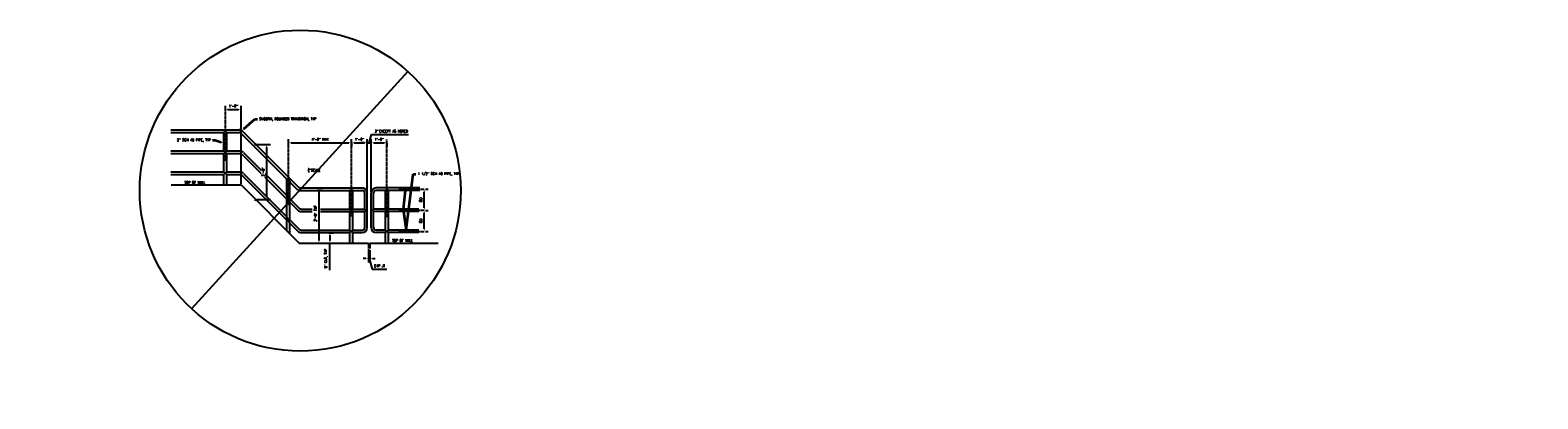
# Model space of a CAD drawing. Header units: inches. Extents: x -458 to 1900, y -406 to 193.
# Tile 15 of 15: x 752 to 1900, y -88 to 193. Entities that reach past the tile are written whole.
import ezdxf
from ezdxf import colors
from ezdxf.entities.mleader import LeaderData, LeaderLine
from ezdxf.math import Vec2, Vec3

# ---------------------------------------------------------------- set-up
doc = ezdxf.new("R2010")
doc.units = ezdxf.units.IN
doc.header["$MEASUREMENT"] = 0
doc.linetypes.add('Center 1_4_', pattern=[0.53125, 0.25, -0.09375, 0.09375, -0.09375])
doc.layers.get('Defpoints').update_dxf_attribs({"color": 243})
for name, color, linetype in [('A-DETL-CNTR', 1, 'Center 1_4_'), ('A-DETL-MEDM', 3, 'Continuous'), ('A-DETL-WIDE', 5, 'Continuous'), ('S-ANNO-DIMS', 1, 'Continuous')]:
    doc.layers.add(name, color=color, linetype=linetype)
doc.layers.add('S-ANNO-NOTE', color=2, linetype='Continuous', lineweight=35)
doc.styles.add('Annotative', font='romans.shx', dxfattribs={"width": 0.8, "height": 0.125})
doc.dimstyles.new('Annotative', dxfattribs={"dimscale": 0, "dimtxt": 0.125, "dimasz": 0.125, "dimexe": 0.179688, "dimexo": 0.0625, "dimgap": 0.09, "dimtad": 1, "dimdec": 3, "dimzin": 3, "dimdsep": 46, "dimlunit": 4, "dimtxsty": 'Annotative', "dimcen": 0.09, "dimclrt": 2, "dimazin": 2, "dimtfac": 1, "dimtdec": 3, "dimtmove": 1, "dimatfit": 3, "dimfxl": 1, "dimtfill": 1, "dimfrac": 2, "dimtolj": 1, "dimtzin": 0, "dimarcsym": 0})

# ---------------------------------------------------------------- blocks, each defined once
blk = doc.blocks.new('*D23')
at = {"layer": 'Defpoints', "color": 0, "transparency": 16777216}
blk.add_point((912.3, 75.2), dxfattribs=at)
at = {"layer": 'S-ANNO-DIMS', "color": 0, "lineweight": -2, "transparency": 16777216}
for p, q in [((900.3, 132.4), (900.3, 135.6)), ((902.3, 132.7), (910.3, 132.7)), ((912.3, 76.2), (912.3, 135.6))]:
    blk.add_line(p, q, dxfattribs=at)
at = {"layer": 'S-ANNO-DIMS', "color": 0, "transparency": 16777216}
for points in [[(902.3, 133.1), (902.3, 132.4), (900.3, 132.7)], [(910.3, 133.1), (910.3, 132.4), (912.3, 132.7)]]:
    blk.add_solid(points, dxfattribs=at)
at = {"layer": 'S-ANNO-DIMS', "color": 2, "lineweight": -3, "transparency": 16777216, "insert": (906.3, 135.3), "char_height": 2, "attachment_point": 5, "style": 'Annotative', "bg_fill": 3, "box_fill_scale": 1.25, "bg_fill_color": 256, "bg_fill_true_color": 13158600, "bg_fill_transparency": 0}
blk.add_mtext('\\A1;1\'-0"', dxfattribs=at)
at = {"layer": 'Defpoints', "color": 0, "transparency": 16777216}
for p in [(900.3, 131.4), (912.3, 132.7)]:
    blk.add_point(p, dxfattribs=at)
blk = doc.blocks.new('*D24')
at = {"layer": 'Defpoints', "color": 0, "transparency": 16777216}
for p in [(948.3, 105.5), (996.3, 108.2), (996.3, 107.3)]:
    blk.add_point(p, dxfattribs=at)
at = {"layer": 'S-ANNO-DIMS', "color": 0, "lineweight": -2, "transparency": 16777216}
for p, q in [((948.3, 106.5), (948.3, 110.2)), ((950.3, 107.3), (994.3, 107.3)), ((996.3, 107.2), (996.3, 104.5))]:
    blk.add_line(p, q, dxfattribs=at)
at = {"layer": 'S-ANNO-DIMS', "color": 0, "transparency": 16777216}
for points in [[(950.3, 107.7), (950.3, 107), (948.3, 107.3)], [(994.3, 107.7), (994.3, 107), (996.3, 107.3)]]:
    blk.add_solid(points, dxfattribs=at)
at = {"layer": 'S-ANNO-DIMS', "color": 2, "lineweight": -3, "transparency": 16777216, "insert": (972.3, 110), "char_height": 2, "attachment_point": 5, "style": 'Annotative', "bg_fill": 3, "box_fill_scale": 1.25, "bg_fill_color": 256, "bg_fill_true_color": 13158600, "bg_fill_transparency": 0}
blk.add_mtext('\\A1;4\'-0" MAX', dxfattribs=at)
blk = doc.blocks.new('*D25')
at = {"layer": 'Defpoints', "color": 0, "transparency": 16777216}
for p in [(996.3, 102.3), (1008.3, 69.1)]:
    blk.add_point(p, dxfattribs=at)
at = {"layer": 'S-ANNO-DIMS', "color": 0, "lineweight": -2, "transparency": 16777216}
for p, q in [((996.3, 103.3), (996.3, 110.2)), ((998.3, 107.3), (1006.3, 107.3)), ((1008.3, 70.1), (1008.3, 110.2))]:
    blk.add_line(p, q, dxfattribs=at)
at = {"layer": 'S-ANNO-DIMS', "color": 0, "transparency": 16777216}
for points in [[(998.3, 107.7), (998.3, 107), (996.3, 107.3)], [(1006.3, 107.7), (1006.3, 107), (1008.3, 107.3)]]:
    blk.add_solid(points, dxfattribs=at)
at = {"layer": 'S-ANNO-DIMS', "color": 2, "lineweight": -3, "transparency": 16777216, "insert": (1002.3, 110), "char_height": 2, "attachment_point": 5, "style": 'Annotative', "bg_fill": 3, "box_fill_scale": 1.25, "bg_fill_color": 256, "bg_fill_true_color": 13158600, "bg_fill_transparency": 0}
blk.add_mtext('\\A1;1\'-0"', dxfattribs=at)
at = {"layer": 'Defpoints', "color": 0, "transparency": 16777216}
blk.add_point((1008.3, 107.3), dxfattribs=at)
blk = doc.blocks.new('*D27')
at = {"layer": 'Defpoints', "color": 0, "transparency": 16777216}
for p in [(1011.3, 107.3), (1008.3, 69.1), (1011.3, 69.1)]:
    blk.add_point(p, dxfattribs=at)
at = {"layer": 'S-ANNO-DIMS', "color": 0, "lineweight": -2, "transparency": 16777216}
for p, q in [((1006.3, 107.3), (1004.3, 107.3)), ((1008.3, 70.1), (1008.3, 110.2)), ((1008.3, 107.3), (1011.3, 107.3)), ((1008.3, 107.3), (1011.3, 107.3)), ((1009.8, 107.3), (1011.7, 113.6)), ((1011.3, 70.1), (1011.3, 110.2)), ((1011.7, 113.6), (1016.8, 113.6)), ((1013.3, 107.3), (1015.3, 107.3))]:
    blk.add_line(p, q, dxfattribs=at)
at = {"layer": 'S-ANNO-DIMS', "color": 0, "transparency": 16777216}
for points in [[(1006.3, 107.7), (1006.3, 107), (1008.3, 107.3)], [(1013.3, 107.7), (1013.3, 107), (1011.3, 107.3)]]:
    blk.add_solid(points, dxfattribs=at)
at = {"layer": 'S-ANNO-DIMS', "color": 2, "lineweight": -3, "transparency": 16777216, "insert": (1015.3, 116.2), "char_height": 2, "width": 4.419, "attachment_point": 5, "style": 'Annotative'}
blk.add_mtext('\\A1;3"', dxfattribs=at)
blk = doc.blocks.new('*D26')
at = {"layer": 'Defpoints', "color": 0, "transparency": 16777216}
blk.add_point((1011.3, 69.1), dxfattribs=at)
at = {"layer": 'S-ANNO-DIMS', "color": 0, "lineweight": -2, "transparency": 16777216}
for p, q in [((1011.3, 70.1), (1011.3, 110.2)), ((1013.3, 107.3), (1021.3, 107.3)), ((1023.3, 107), (1023.3, 104.5))]:
    blk.add_line(p, q, dxfattribs=at)
at = {"layer": 'S-ANNO-DIMS', "color": 0, "transparency": 16777216}
for points in [[(1013.3, 107.7), (1013.3, 107), (1011.3, 107.3)], [(1021.3, 107.7), (1021.3, 107), (1023.3, 107.3)]]:
    blk.add_solid(points, dxfattribs=at)
at = {"layer": 'S-ANNO-DIMS', "color": 2, "lineweight": -3, "transparency": 16777216, "insert": (1017.3, 110), "char_height": 2, "attachment_point": 5, "style": 'Annotative', "bg_fill": 3, "box_fill_scale": 1.25, "bg_fill_color": 256, "bg_fill_true_color": 13158600, "bg_fill_transparency": 0}
blk.add_mtext('\\A1;1\'-0"', dxfattribs=at)
at = {"layer": 'Defpoints', "color": 0, "transparency": 16777216}
for p in [(1023.3, 108), (1023.3, 107.3)]:
    blk.add_point(p, dxfattribs=at)
blk = doc.blocks.new('*D28')
at = {"layer": 'Defpoints', "color": 0, "transparency": 16777216}
for p in [(923.4, 106.1), (923.4, 64.1), (931.7, 64.1)]:
    blk.add_point(p, dxfattribs=at)
at = {"layer": 'S-ANNO-DIMS', "color": 0, "lineweight": -2, "transparency": 16777216}
for p, q in [((924.4, 106.1), (934.6, 106.1)), ((931.7, 104.1), (931.7, 66.1)), ((924.4, 64.1), (934.6, 64.1))]:
    blk.add_line(p, q, dxfattribs=at)
at = {"layer": 'S-ANNO-DIMS', "color": 0, "transparency": 16777216}
for points in [[(931.3, 104.1), (932, 104.1), (931.7, 106.1)], [(931.3, 66.1), (932, 66.1), (931.7, 64.1)]]:
    blk.add_solid(points, dxfattribs=at)
at = {"layer": 'S-ANNO-DIMS', "color": 2, "lineweight": -3, "transparency": 16777216, "insert": (929.1, 85.1), "char_height": 2, "attachment_point": 5, "rotation": 90, "style": 'Annotative', "bg_fill": 3, "box_fill_scale": 1.25, "bg_fill_color": 256, "bg_fill_true_color": 13158600, "bg_fill_transparency": 0}
blk.add_mtext('\\A1;3\'-6"', dxfattribs=at)
blk = doc.blocks.new('*D29')
at = {"layer": 'Defpoints', "color": 0, "transparency": 16777216}
for p in [(969.5, 72.9), (969.3, 30.9), (971.5, 30.9)]:
    blk.add_point(p, dxfattribs=at)
at = {"layer": 'S-ANNO-DIMS', "color": 0, "lineweight": -2, "transparency": 16777216}
for p, q in [((970.5, 72.9), (974.4, 72.9)), ((971.5, 70.9), (971.5, 32.9)), ((970.3, 30.9), (974.4, 30.9))]:
    blk.add_line(p, q, dxfattribs=at)
at = {"layer": 'S-ANNO-DIMS', "color": 0, "transparency": 16777216}
for points in [[(971.2, 70.9), (971.9, 70.9), (971.5, 72.9)], [(971.2, 32.9), (971.9, 32.9), (971.5, 30.9)]]:
    blk.add_solid(points, dxfattribs=at)
at = {"layer": 'S-ANNO-DIMS', "color": 2, "lineweight": -3, "transparency": 16777216, "insert": (968.9, 53.4), "char_height": 2, "attachment_point": 5, "rotation": 90, "style": 'Annotative', "bg_fill": 3, "box_fill_scale": 1.25, "bg_fill_color": 256, "bg_fill_true_color": 13158600, "bg_fill_transparency": 0}
blk.add_mtext('\\A1;3\'-6" TYP', dxfattribs=at)
blk = doc.blocks.new('*D30')
at = {"layer": 'Defpoints', "color": 0, "transparency": 16777216}
blk.add_point((978, 38.9), dxfattribs=at)
at = {"layer": 'S-ANNO-DIMS', "color": 0, "lineweight": -2, "transparency": 16777216}
for p, q in [((979, 38.9), (982.7, 38.9)), ((979.9, 36.9), (979.9, 32.9)), ((978.6, 30.9), (982.7, 30.9)), ((979.9, 10.4), (979.9, 30.9))]:
    blk.add_line(p, q, dxfattribs=at)
at = {"layer": 'S-ANNO-DIMS', "color": 0, "transparency": 16777216}
blk.add_solid([(979.5, 36.9), (980.2, 36.9), (979.9, 38.9)], dxfattribs=at)
at = {"layer": 'S-ANNO-DIMS', "color": 2, "lineweight": -3, "transparency": 16777216, "insert": (977, 19.2), "char_height": 2, "attachment_point": 5, "rotation": 90, "style": 'Annotative', "bg_fill": 3, "box_fill_scale": 1.25, "bg_fill_color": 256, "bg_fill_true_color": 13158600, "bg_fill_transparency": 0}
blk.add_mtext('\\A1;8" CLR, TYP', dxfattribs=at)
at = {"layer": 'Defpoints', "color": 0, "transparency": 16777216}
for p in [(977.6, 30.9), (979.9, 30.9)]:
    blk.add_point(p, dxfattribs=at)
at = {"layer": 'S-ANNO-DIMS', "color": 0, "transparency": 16777216}
blk.add_solid([(979.5, 32.9), (980.2, 32.9), (979.9, 30.9)], dxfattribs=at)
blk = doc.blocks.new('*D31')
at = {"layer": 'Defpoints', "color": 0, "transparency": 16777216}
for p in [(1051.8, 55.9), (1051.8, 55.9), (1051.8, 39.9)]:
    blk.add_point(p, dxfattribs=at)
at = {"layer": 'S-ANNO-DIMS', "color": 0, "lineweight": -2, "transparency": 16777216}
for p, q in [((1051.8, 41.9), (1051.8, 53.9)), ((1052.8, 55.9), (1054.7, 55.9)), ((1052.8, 39.9), (1054.7, 39.9))]:
    blk.add_line(p, q, dxfattribs=at)
at = {"layer": 'S-ANNO-DIMS', "color": 0, "transparency": 16777216}
for points in [[(1051.5, 53.9), (1052.1, 53.9), (1051.8, 55.9)], [(1051.5, 41.9), (1052.1, 41.9), (1051.8, 39.9)]]:
    blk.add_solid(points, dxfattribs=at)
at = {"layer": 'S-ANNO-DIMS', "color": 2, "lineweight": -3, "transparency": 16777216, "insert": (1049.3, 47.9), "char_height": 2, "attachment_point": 5, "rotation": 90, "style": 'Annotative', "bg_fill": 3, "box_fill_scale": 1.25, "bg_fill_color": 256, "bg_fill_true_color": 13158600, "bg_fill_transparency": 0}
blk.add_mtext('\\A1;EQ', dxfattribs=at)
blk = doc.blocks.new('*D32')
at = {"layer": 'Defpoints', "color": 0, "transparency": 16777216}
for p in [(1051.8, 72), (1051.8, 72), (1051.8, 55.9)]:
    blk.add_point(p, dxfattribs=at)
at = {"layer": 'S-ANNO-DIMS', "color": 0, "lineweight": -2, "transparency": 16777216}
for p, q in [((1051.8, 57.9), (1051.8, 70)), ((1052.8, 72), (1054.7, 72)), ((1052.8, 55.9), (1054.7, 55.9))]:
    blk.add_line(p, q, dxfattribs=at)
at = {"layer": 'S-ANNO-DIMS', "color": 0, "transparency": 16777216}
for points in [[(1051.5, 70), (1052.1, 70), (1051.8, 72)], [(1051.5, 57.9), (1052.1, 57.9), (1051.8, 55.9)]]:
    blk.add_solid(points, dxfattribs=at)
at = {"layer": 'S-ANNO-DIMS', "color": 2, "lineweight": -3, "transparency": 16777216, "insert": (1049.3, 64), "char_height": 2, "attachment_point": 5, "rotation": 90, "style": 'Annotative', "bg_fill": 3, "box_fill_scale": 1.25, "bg_fill_color": 256, "bg_fill_true_color": 13158600, "bg_fill_transparency": 0}
blk.add_mtext('\\A1;EQ', dxfattribs=at)
blk = doc.blocks.new('*D33')
at = {"layer": 'Defpoints', "color": 0, "transparency": 16777216}
for p in [(1009.3, 27.3), (1010.3, 26.7)]:
    blk.add_point(p, dxfattribs=at)
at = {"layer": 'S-ANNO-DIMS', "color": 0, "lineweight": -2, "transparency": 16777216}
for p, q in [((1009.3, 26.3), (1009.3, 16.3)), ((1010.3, 25.7), (1010.3, 16.3)), ((1007.3, 19.2), (1005.3, 19.2)), ((1009.8, 19.2), (1012.2, 11.1)), ((1012.3, 19.2), (1014.3, 19.2)), ((1012.2, 11.1), (1023.3, 11.1))]:
    blk.add_line(p, q, dxfattribs=at)
at = {"layer": 'S-ANNO-DIMS', "color": 2, "lineweight": -3, "transparency": 16777216, "insert": (1017.8, 13.6), "char_height": 2, "attachment_point": 5, "style": 'Annotative', "bg_fill": 3, "box_fill_scale": 1.25, "bg_fill_color": 256, "bg_fill_true_color": 13158600, "bg_fill_transparency": 0}
blk.add_mtext('\\A1;EXP JT', dxfattribs=at)
at = {"layer": 'Defpoints', "color": 0, "transparency": 16777216}
blk.add_point((1010.3, 19.2), dxfattribs=at)
at = {"layer": 'S-ANNO-DIMS', "color": 0, "lineweight": -2, "transparency": 16777216}
blk.add_line((1009.3, 19.2), (1010.3, 19.2), dxfattribs=at)
blk.add_line((1009.3, 19.2), (1010.3, 19.2), dxfattribs=at)
at = {"layer": 'S-ANNO-DIMS', "color": 0, "transparency": 16777216}
for points in [[(1007.3, 19.5), (1007.3, 18.8), (1009.3, 19.2)], [(1012.3, 19.5), (1012.3, 18.8), (1010.3, 19.2)]]:
    blk.add_solid(points, dxfattribs=at)

msp = doc.modelspace()

# ---------------------------------------------------------------- linework, layer by layer
at = {"layer": 'A-DETL-CNTR'}
for p, q in [((900.3004, 93.6571), (900.3004, 134.5472)), ((948.3004, 59.9535), (948.3004, 110.2023)), ((996.3004, 51.2439), (996.3004, 110.2023)), ((1023.3004, 50.6699), (1023.3004, 109.7679)), ((1032.2823, 71.9876), (1051.806, 71.9876)), ((1032.2823, 55.9376), (1051.806, 55.9376)), ((1032.2823, 39.8876), (1051.806, 39.8876))]:
    msp.add_line(p, q, dxfattribs=at)
at = {"layer": 'A-DETL-MEDM'}
for p, q in [((858.7552, 117.2258), (910.7264, 117.2258)), ((858.7552, 115.3258), (899.1129, 115.3258)), ((899.1129, 101.1758), (899.1129, 115.3258)), ((901.4879, 115.3258), (910.7264, 115.3258)), ((901.4879, 101.1758), (901.4879, 115.3258)), ((913.4134, 116.1128), (956.0321, 73.4941)), ((912.0699, 114.7693), (947.1129, 79.7263)), ((858.7552, 101.1758), (899.1129, 101.1758)), ((858.7552, 99.2758), (899.1129, 99.2758)), ((899.1129, 99.2758), (901.4879, 101.1758)), ((901.4879, 99.2758), (899.1129, 101.1758)), ((899.1129, 85.1258), (899.1129, 99.2758)), ((901.4879, 101.1758), (911.5134, 101.1758)), ((901.4879, 85.1258), (901.4879, 99.2758)), ((901.4879, 99.2758), (911.5134, 99.2758)), ((912.8569, 98.7193), (947.1129, 64.4633)), ((914.2004, 100.0628), (947.1129, 67.1503)), ((858.7552, 85.1258), (899.1129, 85.1258)), ((858.7552, 83.2258), (899.1129, 83.2258)), ((899.1129, 83.2258), (901.4879, 85.1258)), ((901.4879, 83.2258), (899.1129, 85.1258)), ((899.1129, 75.2258), (899.1129, 83.2258)), ((901.4879, 85.1258), (911.5134, 85.1258)), ((901.4879, 75.2258), (901.4879, 83.2258)), ((901.4879, 83.2258), (911.5134, 83.2258)), ((912.8569, 82.6693), (947.1129, 48.4133)), ((914.2004, 84.0128), (947.1129, 51.1003)), ((947.1129, 67.1503), (947.1129, 79.7263)), ((949.4879, 77.3513), (954.6886, 72.1506)), ((949.4879, 64.7753), (949.4879, 77.3513)), ((957.3756, 72.9376), (1004.5004, 72.9376)), ((957.3756, 71.0376), (995.1129, 71.0376)), ((995.1129, 56.8876), (995.1129, 71.0376)), ((997.4879, 71.0376), (1004.5004, 71.0376)), ((997.4879, 56.8876), (997.4879, 71.0376)), ((1006.4004, 56.8876), (1006.4004, 69.1376)), ((1008.3004, 42.7376), (1008.3004, 69.1376)), ((1011.3004, 42.7376), (1011.3004, 69.1376)), ((1013.2004, 56.8876), (1013.2004, 69.1376)), ((1048.4296, 72.9376), (1015.1004, 72.9376)), ((1022.1129, 71.0376), (1015.1004, 71.0376)), ((1022.1129, 56.8876), (1022.1129, 71.0376)), ((1048.4296, 71.0376), (1024.4879, 71.0376)), ((1024.4879, 56.8876), (1024.4879, 71.0376)), ((949.4879, 62.0883), (947.1129, 67.1503)), ((947.1129, 64.4633), (949.4879, 64.7753)), ((947.1129, 51.1003), (947.1129, 64.4633)), ((949.4879, 64.7753), (956.8191, 57.4441)), ((949.4879, 48.7253), (949.4879, 62.0883)), ((949.4879, 62.0883), (955.4756, 56.1006)), ((949.4879, 46.0383), (947.1129, 51.1003)), ((947.1129, 48.4133), (949.4879, 48.7253)), ((947.1129, 40.4133), (947.1129, 48.4133)), ((949.4879, 48.7253), (956.8191, 41.3941)), ((949.4879, 38.0383), (949.4879, 46.0383)), ((949.4879, 46.0383), (955.4756, 40.0506)), ((958.1626, 56.8876), (966.3555, 56.8876)), ((958.1626, 54.9876), (966.3971, 54.9876)), ((972.6667, 54.9876), (995.1129, 54.9876)), ((972.7913, 56.8876), (995.1129, 56.8876)), ((997.4879, 54.9876), (995.1129, 56.8876)), ((995.1129, 54.9876), (997.4879, 56.8876)), ((995.1129, 40.8376), (995.1129, 54.9876)), ((997.4879, 56.8876), (1006.4004, 56.8876)), ((997.4879, 40.8376), (997.4879, 54.9876)), ((997.4879, 54.9876), (1006.4004, 54.9876)), ((1006.4004, 42.7376), (1006.4004, 54.9876)), ((1022.1129, 56.8876), (1013.2004, 56.8876)), ((1013.2004, 42.7376), (1013.2004, 54.9876)), ((1022.1129, 54.9876), (1013.2004, 54.9876)), ((1022.1129, 54.9876), (1024.4879, 56.8876)), ((1024.4879, 54.9876), (1022.1129, 56.8876)), ((1022.1129, 40.8376), (1022.1129, 54.9876)), ((1047.6426, 56.8876), (1024.4879, 56.8876)), ((1024.4879, 40.8376), (1024.4879, 54.9876)), ((1047.6426, 54.9876), (1024.4879, 54.9876)), ((958.1626, 40.8376), (995.1129, 40.8376)), ((958.1626, 38.9376), (995.1129, 38.9376)), ((997.4879, 38.9376), (995.1129, 40.8376)), ((995.1129, 38.9376), (997.4879, 40.8376)), ((995.1129, 30.9376), (995.1129, 38.9376)), ((997.4879, 40.8376), (1004.5004, 40.8376)), ((997.4879, 30.9376), (997.4879, 38.9376)), ((997.4879, 38.9376), (1004.5004, 38.9376)), ((1022.1129, 40.8376), (1015.1004, 40.8376)), ((1022.1129, 38.9376), (1015.1004, 38.9376)), ((1022.1129, 38.9376), (1024.4879, 40.8376)), ((1024.4879, 38.9376), (1022.1129, 40.8376)), ((1022.1129, 30.9376), (1022.1129, 38.9376)), ((1047.6426, 40.8376), (1024.4879, 40.8376)), ((1047.6426, 38.9376), (1024.4879, 38.9376)), ((1024.4879, 30.9376), (1024.4879, 38.9376))]:
    msp.add_line(p, q, dxfattribs=at)
for points in [[(899.1129, 115.3258), (900.3004, 116.2758), (901.4879, 115.3258)], [(947.1129, 79.7263), (948.3004, 79.8823), (949.4879, 77.3513)], [(997.4879, 71.0376), (996.3004, 71.9876), (995.1129, 71.0376)], [(1022.1129, 71.0376), (1023.3004, 71.9876), (1024.4879, 71.0376)], [(1006.4004, 54.9876), (1007.3504, 55.9376), (1006.4004, 56.8876)], [(1013.2004, 54.9876), (1012.2504, 55.9376), (1013.2004, 56.8876)]]:
    msp.add_lwpolyline(points, dxfattribs=at)
for centre, radius, start, end in [((910.7264, 113.4258), 3.8, 45, 90), ((910.7264, 113.4258), 1.9, 45, 90), ((911.5134, 97.3758), 3.8, 45, 90), ((911.5134, 97.3758), 1.9, 45, 90), ((911.5134, 81.3258), 3.8, 45, 90), ((911.5134, 81.3258), 1.9, 45, 90), ((957.3756, 74.8376), 3.8, 225, 270), ((957.3756, 74.8376), 1.9, 225, 270), ((1004.5004, 69.1376), 3.8, 0, 90), ((1004.5004, 69.1376), 1.9, 0, 90), ((1015.1004, 69.1376), 3.8, 90, 180), ((1015.1004, 69.1376), 1.9, 90, 180), ((958.1626, 58.7876), 1.9, 225, 270), ((958.1626, 58.7876), 3.8, 225, 270), ((958.1626, 42.7376), 3.8, 225, 270), ((958.1626, 42.7376), 1.9, 225, 270), ((1004.5004, 42.7376), 1.9, 270, 0), ((1004.5004, 42.7376), 3.8, 270, 0), ((1015.1004, 42.7376), 3.8, 180, 270), ((1015.1004, 42.7376), 1.9, 180, 270)]:
    msp.add_arc(centre, radius, start, end, dxfattribs=at)
at = {"layer": 'A-DETL-WIDE'}
for p, q in [((858.9874, 75.2258), (912.3004, 75.2258)), ((912.3004, 75.2258), (956.5886, 30.9376)), ((956.5886, 30.9376), (1009.3004, 30.9376)), ((1009.3004, 30.9376), (1009.3004, 26.7453)), ((1010.3004, 30.9376), (1010.3004, 26.7453)), ((1010.3004, 30.9376), (1062.3295, 30.9376))]:
    msp.add_line(p, q, dxfattribs=at)
at = {"layer": 'S-ANNO-DIMS', "lineweight": -3}
for p, q in [((922.7027, 105.4723), (924.0772, 106.8002)), ((922.7027, 63.4723), (924.0772, 64.8002))]:
    msp.add_line(p, q, dxfattribs=at)

# ---------------------------------------------------------------- texts
at = {"layer": 'Defpoints', "color": 2, "lineweight": -3, "insert": (963.1376, 88.0899), "char_height": 2, "width": 17.428176, "attachment_point": 1, "style": 'Annotative'}
msp.add_mtext('\\A1;{\\H0.7x;\\S3/4;}"SCALE', dxfattribs=at)
at = {"layer": 'S-ANNO-DIMS', "color": 2, "lineweight": -3, "char_height": 2, "width": 17.428176, "attachment_point": 1, "style": 'Annotative'}
for insert in [(869.2004, 78.1842), (1027.2115, 33.896)]:
    msp.add_mtext('TOP OF WALL', dxfattribs=dict(at, insert=insert))

# ---------------------------------------------------------------- leaders
at = {"layer": 'S-ANNO-NOTE', "lineweight": -3}
ml = msp.add_multileader_mtext('Standard', dxfattribs=at)
ml.set_content('SMOOTH, ROUNDED TRANSITION, TYP', color=256, style='Annotative')
ml.set_leader_properties(color=1, linetype='ByLayer', lineweight=-1)
ml.build(insert=Vec2(0, 0))
ml.multileader.update_dxf_attribs({"text_right_attachment_type": 3, "dogleg_length": 0.125, "arrow_head_size": 2, "scale": 16})
ctx = ml.context
ctx.base_point, ctx.scale, ctx.char_height, ctx.arrow_head_size, ctx.landing_gap_size, ctx.plane_origin = Vec3(924.6612, 125.3645), 16, 2, 2, 1.44, Vec3(933.8557, 125.646)
ctx.right_attachment = 3
notes = []
notes.append((ctx, [(0, (1, 1, 0), (922.6612, 125.3645), (1, 0), 2, [(0, [(912.9085, 116.5369)], 0, [])])]))
ctx.mtext.insert, ctx.mtext.width, ctx.mtext.defined_height, ctx.mtext.flow_direction = Vec3(926.1012, 126.5549), 22.722505, 3.483, 5
ml = msp.add_multileader_mtext('Standard', dxfattribs=at)
ml.set_content('SMOOTH, ROUNDED TRANSITION, TYP', color=256, style='Annotative')
ml.set_leader_properties(color=1, linetype='ByLayer', lineweight=-1)
ml.build(insert=Vec2(0, 0))
ml.multileader.update_dxf_attribs({"text_right_attachment_type": 3, "dogleg_length": 0.125, "arrow_head_size": 3, "scale": 24})
ctx = ml.context
ctx.base_point, ctx.scale, ctx.char_height, ctx.arrow_head_size, ctx.landing_gap_size, ctx.plane_origin = Vec3(554.1933, -3.1082), 24, 3, 3, 2.16, Vec3(562.3878, -2.8267)
ctx.right_attachment = 3
notes.append((ctx, [(0, (1, 1, 0), (551.1933, -3.1082), (1, 0), 3, [(0, [(541.4405, -11.9359)], 0, [])])]))
ctx.mtext.insert, ctx.mtext.width, ctx.mtext.defined_height, ctx.mtext.flow_direction = Vec3(556.3533, -1.3225), 34.083757, 5.2246, 5
ml = msp.add_multileader_mtext('Standard', dxfattribs=at)
ml.set_content('\\A1;1 1/2" SCH 40 PIPE, TYP', color=256, style='Annotative')
ml.set_leader_properties(color=1, linetype='ByLayer', lineweight=-1)
ml.build(insert=Vec2(0, 0))
ml.multileader.update_dxf_attribs({"text_right_attachment_type": 3, "dogleg_length": 0.125, "arrow_head_size": 3, "scale": 24})
ctx = ml.context
ctx.base_point, ctx.scale, ctx.char_height, ctx.arrow_head_size, ctx.landing_gap_size, ctx.plane_origin = Vec3(682.8164, -44.9503), 24, 3, 3, 2.16, Vec3(691.0108, -44.6687)
ctx.right_attachment = 3
notes.append((ctx, [(0, (1, 1, 0), (679.8164, -44.9503), (1, 0), 3, [(2, [(673.7434, -55.5351), (672.268, -71.5851), (674.4121, -87.6351)], 0, [])])]))
ctx.mtext.insert, ctx.mtext.width, ctx.mtext.defined_height, ctx.mtext.flow_direction = Vec3(684.9764, -42.9503), 50.608046, 5.2246, 5
for ctx, leaders in notes:
    for number, flags, end, landing, length, lines in leaders:
        leader = LeaderData()
        leader.index, (leader.has_last_leader_line, leader.has_dogleg_vector, leader.attachment_direction) = number, flags
        leader.last_leader_point, leader.dogleg_vector, leader.dogleg_length = Vec3(end), Vec3(landing), length
        for number, points, colour, breaks in lines:
            line = LeaderLine()
            line.index, line.vertices, line.color, line.breaks = number, Vec3.list(points), colors.encode_raw_color(colour), breaks
            leader.lines.append(line)
        ctx.leaders.append(leader)

# ---------------------------------------------------------------- next in the draw order: dimensions: what is measured, and where the dimension line sits
at = {"layer": 'S-ANNO-DIMS', "lineweight": -3}
dim = msp.add_linear_dim(base=(912.3004, 132.7174), p1=(900.3004, 131.4285), p2=(912.3004, 75.2258), dimstyle='Annotative', override={"dimpost": '\\X'}, dxfattribs=at)
dim.commit()
dim.dimension.update_dxf_attribs({"geometry": '*D23', "text_midpoint": (906.3004, 135.3479)})
dim = msp.add_linear_dim(base=(931.6833, 64.1363), p1=(923.39, 106.1363), p2=(923.39, 64.1363), angle=90, dimstyle='Annotative', override={"dimpost": '\\X'}, dxfattribs=at)
dim.commit()
dim.dimension.update_dxf_attribs({"geometry": '*D28', "text_midpoint": (929.0528, 85.1363)})
for base, p1, p2, text, picture, middle in [((996.3004, 107.3273), (948.3004, 105.5002), (996.3004, 108.1538), '<> MAX', '*D24', (972.3004, 109.9577)), ((1010.3004, 19.1775), (1009.3004, 27.3457), (1010.3004, 26.7453), 'EXP JT', '*D33', (1013.6509, 13.5825))]:
    dim = msp.add_linear_dim(base=base, p1=p1, p2=p2, text=text, dimstyle='Annotative', override={"dimpost": '\\X'}, dxfattribs=at)
    dim.commit()
    dim.dimension.update_dxf_attribs({"geometry": picture, "text_midpoint": middle})
dim = msp.add_linear_dim(base=(971.5369, 30.9376), p1=(969.4666, 72.9376), p2=(969.2635, 30.9376), angle=90, text='<> TYP', dimstyle='Annotative', override={"dimpost": '\\X'}, dxfattribs=at)
dim.commit()
dim.dimension.update_dxf_attribs({"geometry": '*D29', "text_midpoint": (971.5369, 53.4227), "dimtype": 160})
dim = msp.add_linear_dim(base=(1051.806, 55.9376), p1=(1051.806, 39.8876), p2=(1051.806, 55.9376), angle=90, text='EQ', dimstyle='Annotative', override={"dimpost": '\\X'}, dxfattribs=at)
dim.commit()
dim.dimension.update_dxf_attribs({"geometry": '*D31', "text_midpoint": (1049.2707, 47.9126)})

# ---------------------------------------------------------------- next in the draw order: dimensions: what is measured, and where the dimension line sits
dim = msp.add_linear_dim(base=(1008.3004, 107.3273), p1=(996.3004, 102.31), p2=(1008.3004, 69.1376), dimstyle='Annotative', override={"dimpost": '\\X'}, dxfattribs=at)
dim.commit()
dim.dimension.update_dxf_attribs({"geometry": '*D25', "text_midpoint": (1002.3004, 109.9577)})
dim = msp.add_linear_dim(base=(1051.806, 71.9876), p1=(1051.806, 55.9376), p2=(1051.806, 71.9876), angle=90, text='EQ', dimstyle='Annotative', override={"dimpost": '\\X'}, dxfattribs=at)
dim.commit()
dim.dimension.update_dxf_attribs({"geometry": '*D32', "text_midpoint": (1049.2707, 63.9626)})
dim = msp.add_linear_dim(base=(979.8668, 30.9376), p1=(978.0201, 38.9376), p2=(977.5934, 30.9376), angle=90, text='<> CLR, TYP', dimstyle='Annotative', override={"dimpost": '\\X'}, dxfattribs=at)
dim.commit()
dim.dimension.update_dxf_attribs({"geometry": '*D30', "text_midpoint": (979.8668, 19.2128), "dimtype": 160})

# ---------------------------------------------------------------- next in the draw order: leaders
at = {"layer": 'S-ANNO-NOTE', "lineweight": -3}
ml = msp.add_multileader_mtext('Standard', dxfattribs=at)
ml.set_content('2" SCH 40 PIPE, TYP', color=256, style='Annotative')
ml.set_leader_properties(color=1, linetype='ByLayer', lineweight=-1)
ml.build(insert=Vec2(0, 0))
ml.multileader.update_dxf_attribs({"text_right_attachment_type": 3, "dogleg_length": 0.125, "arrow_head_size": 2, "scale": 16})
ctx = ml.context
ctx.base_point, ctx.scale, ctx.char_height, ctx.arrow_head_size, ctx.landing_gap_size, ctx.plane_origin = Vec3(861.1476, 109.366), 16, 2, 2, 1.44, Vec3(870.3421, 109.6476)
ctx.right_attachment, ctx.text_align_type = 3, 2
notes = []
notes.append((ctx, [(1, (1, 1, 0), (892.6181, 108.9851), (-1, 0), 2, [(0, [(899.1129, 106.9753)], 0, [])])]))
ctx.mtext.insert, ctx.mtext.width, ctx.mtext.defined_height, ctx.mtext.alignment, ctx.mtext.flow_direction = Vec3(889.1781, 110.5565), 27.050458, 3.483, 3, 5
ml = msp.add_multileader_mtext('Standard', dxfattribs=at)
ml.set_content('SLAB ON GRADE', color=256, style='Annotative')
ml.set_leader_properties(color=1, linetype='ByLayer', lineweight=-1)
ml.build(insert=Vec2(0, 0))
ml.multileader.update_dxf_attribs({"text_right_attachment_type": 3, "dogleg_length": 0.125, "arrow_head_size": 2, "scale": 16})
ctx = ml.context
ctx.base_point, ctx.scale, ctx.char_height, ctx.arrow_head_size, ctx.landing_gap_size, ctx.plane_origin = Vec3(541.3078, 93.4722), 16, 2, 2, 1.44, Vec3(560.215, 101.9921)
ctx.right_attachment = 3
notes.append((ctx, [(0, (1, 1, 0), (539.3078, 93.4722), (1, 0), 2, [(1, [(527.6487, 97.4235)], 0, [])])]))
ctx.mtext.insert, ctx.mtext.width, ctx.mtext.defined_height, ctx.mtext.flow_direction = Vec3(542.7478, 94.4722), 22.917287, 3.3307, 5
for ctx, leaders in notes:
    for number, flags, end, landing, length, lines in leaders:
        leader = LeaderData()
        leader.index, (leader.has_last_leader_line, leader.has_dogleg_vector, leader.attachment_direction) = number, flags
        leader.last_leader_point, leader.dogleg_vector, leader.dogleg_length = Vec3(end), Vec3(landing), length
        for number, points, colour, breaks in lines:
            line = LeaderLine()
            line.index, line.vertices, line.color, line.breaks = number, Vec3.list(points), colors.encode_raw_color(colour), breaks
            leader.lines.append(line)
        ctx.leaders.append(leader)

# ---------------------------------------------------------------- next in the draw order: dimensions: what is measured, and where the dimension line sits
at = {"layer": 'S-ANNO-DIMS', "lineweight": -3}
dim = msp.add_linear_dim(base=(1011.3004, 107.3273), p1=(1008.3004, 69.1376), p2=(1011.3004, 69.1376), dimstyle='Annotative', override={"dimpost": '\\X', "dimtfill": 0}, dxfattribs=at)
dim.commit()
dim.dimension.update_dxf_attribs({"geometry": '*D27', "text_midpoint": (1013.1081, 116.1832)})

# ---------------------------------------------------------------- next in the draw order: leaders
at = {"layer": 'S-ANNO-NOTE', "lineweight": -3}
ml = msp.add_multileader_mtext('Standard', dxfattribs=at)
ml.set_content('\\A1;1 1/2" SCH 40 PIPE, TYP', color=256, style='Annotative')
ml.set_leader_properties(color=1, linetype='ByLayer', lineweight=-1)
ml.build(insert=Vec2(0, 0))
ml.multileader.update_dxf_attribs({"text_right_attachment_type": 3, "dogleg_length": 0.125, "arrow_head_size": 2, "scale": 16})
ctx = ml.context
ctx.base_point, ctx.scale, ctx.char_height, ctx.arrow_head_size, ctx.landing_gap_size, ctx.plane_origin = Vec3(1045.3489, 83.5224), 16, 2, 2, 1.44, Vec3(1054.5434, 83.804)
ctx.right_attachment = 3
notes = []
notes.append((ctx, [(0, (1, 1, 0), (1043.3489, 83.5224), (1, 0), 2, [(2, [(1037.2759, 72.9376), (1035.8006, 56.8876), (1037.9447, 40.8376)], 0, [])])]))
ctx.mtext.insert, ctx.mtext.width, ctx.mtext.defined_height, ctx.mtext.flow_direction = Vec3(1046.7889, 84.8558), 33.738697, 3.483, 5
for ctx, leaders in notes:
    for number, flags, end, landing, length, lines in leaders:
        leader = LeaderData()
        leader.index, (leader.has_last_leader_line, leader.has_dogleg_vector, leader.attachment_direction) = number, flags
        leader.last_leader_point, leader.dogleg_vector, leader.dogleg_length = Vec3(end), Vec3(landing), length
        for number, points, colour, breaks in lines:
            line = LeaderLine()
            line.index, line.vertices, line.color, line.breaks = number, Vec3.list(points), colors.encode_raw_color(colour), breaks
            leader.lines.append(line)
        ctx.leaders.append(leader)

# ---------------------------------------------------------------- next in the draw order: dimensions: what is measured, and where the dimension line sits
at = {"layer": 'S-ANNO-DIMS', "lineweight": -3}
dim = msp.add_linear_dim(base=(1023.3004, 107.3273), p1=(1011.3004, 69.1376), p2=(1023.3004, 108.002), dimstyle='Annotative', override={"dimpost": '\\X'}, dxfattribs=at)
dim.commit()
dim.dimension.update_dxf_attribs({"geometry": '*D26', "text_midpoint": (1017.3004, 109.9577)})

# ---------------------------------------------------------------- next in the draw order: linework, layer by layer
msp.add_line((1039.302, 161.6195), (874.6561, -19.0213))
msp.add_circle((957.3756, 70.9376), 122.2094)
msp.add_line((1013.0139, 113.5527), (1039.8026, 113.5527), dxfattribs=at)

# ---------------------------------------------------------------- next in the draw order: texts
at = {"layer": 'S-ANNO-DIMS', "color": 2, "lineweight": -3, "insert": (1017.3771, 117.1975), "char_height": 2, "width": 24.192414, "attachment_point": 1, "style": 'Annotative'}
msp.add_mtext('EXCEPT AS NOTED', dxfattribs=at)

# ---------------------------------------------------------------- next in the draw order: leaders
at = {"layer": 'S-ANNO-NOTE', "lineweight": -3}
ml = msp.add_multileader_mtext('Standard', dxfattribs=at)
ml.set_content('(2)-#4X4\'-0" ADDL. 3" O.C. TOP & BOT\\P(TOTAL OF 4 PER CORNER), 2" CLR FROM CORNER @ ALL RE-ENTRANT CORNERS NOT ALIGNED WITH CONSTRUCTION JOINT', color=256, style='Annotative')
ml.set_leader_properties(color=1, linetype='ByLayer', lineweight=-1)
ml.build(insert=Vec2(0, 0))
ml.multileader.update_dxf_attribs({"text_right_attachment_type": 3, "dogleg_length": 0.125, "arrow_head_size": 2, "scale": 16})
ctx = ml.context
ctx.base_point, ctx.scale, ctx.char_height, ctx.arrow_head_size, ctx.landing_gap_size, ctx.plane_origin = Vec3(532.7863, 119.5718), 16, 2, 2, 1.44, Vec3(559.3272, 120.5718)
ctx.right_attachment = 3
notes = []
notes.append((ctx, [(0, (1, 1, 0), (530.7863, 119.5718), (1, 0), 2, [(1, [(524.0031, 100.1573)], 0, [])])]))
ctx.mtext.insert, ctx.mtext.width, ctx.mtext.defined_height, ctx.mtext.flow_direction = Vec3(534.2263, 120.5718), 52.912344, 3.3307, 5
for ctx, leaders in notes:
    for number, flags, end, landing, length, lines in leaders:
        leader = LeaderData()
        leader.index, (leader.has_last_leader_line, leader.has_dogleg_vector, leader.attachment_direction) = number, flags
        leader.last_leader_point, leader.dogleg_vector, leader.dogleg_length = Vec3(end), Vec3(landing), length
        for number, points, colour, breaks in lines:
            line = LeaderLine()
            line.index, line.vertices, line.color, line.breaks = number, Vec3.list(points), colors.encode_raw_color(colour), breaks
            leader.lines.append(line)
        ctx.leaders.append(leader)

doc.saveas('drawing.dxf')
